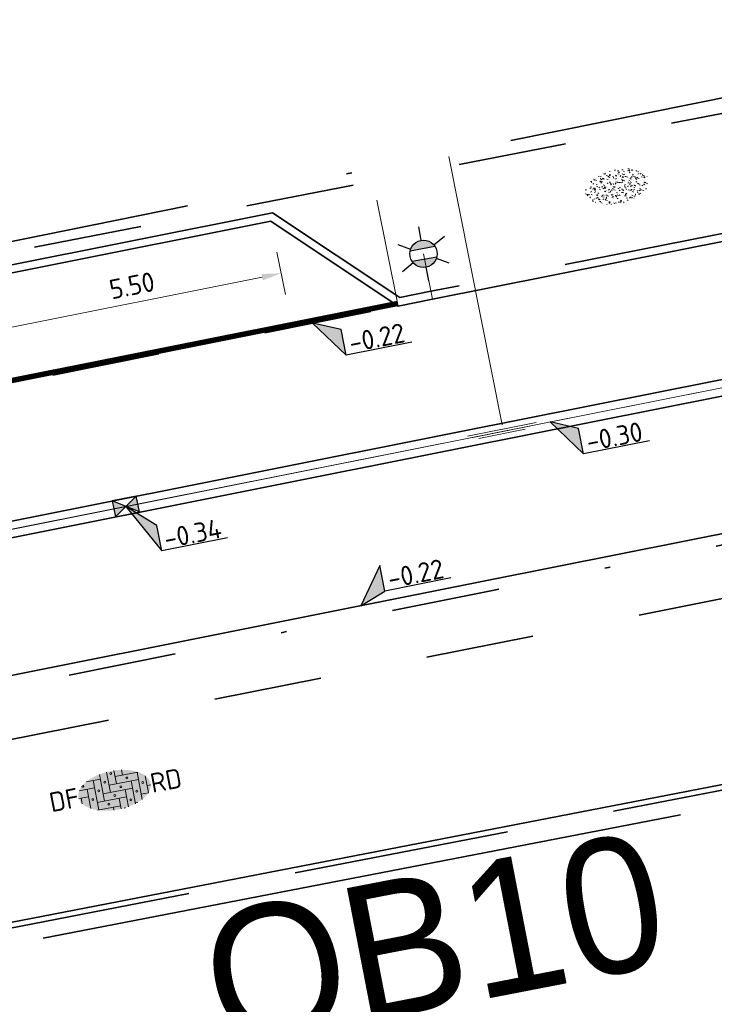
# Model space of a CAD drawing. Header units: metres. Extents: x 0 to 269924, y 0 to 933292.
# Tile 202 of 247: x 135262 to 135275, y 466702 to 466721. Entities that reach past the tile are written whole.
import ezdxf
from ezdxf import colors
from ezdxf.entities.mleader import LeaderData, LeaderLine
from ezdxf.enums import TextEntityAlignment as Align
from ezdxf.math import Vec2, Vec3

# ---------------------------------------------------------------- set-up
doc = ezdxf.new("R2018")
doc.units = ezdxf.units.M
for name, pattern in [('VH-GELEIDEBAND', [6, 2, -2, 0, -2]), ('VH-OPSLUITBAND_100X200', [16, 8, -2, 4, -2]), ('VH-OPSLUITBAND_150X250', [24, 16, -2, 4, -2]), ('VW-1-1_STREEP', [2, 1, -1]), ('XX-HIDDEN', [4, 2, -2]), ('XX-PROJECTGRENS', [18, 12, -3, 0, -3])]:
    doc.linetypes.add(name, pattern=pattern)
for name, color, linetype, lineweight in [('B-WE-VH-M', 7, 'Continuous', 18), ('N-WE-GR-GRAS-A-200', 62, 'Continuous', 18), ('N-WE-IE-MEUBILAIR_WEGMEUBILAIR_LICHTMAST-S', 7, 'Continuous', 25), ('N-WE-KG-GRENS_PROJECT-G', 7, 'XX-PROJECTGRENS', 35), ('N-WE-KL-ET_LS_OV_LICHTMAST-S', 190, 'Continuous', 25), ('N-WE-VH-GOOT-S', 170, 'Continuous', 18), ('N-WE-VH-GOOT_STRAATBAKSTEEN-G', 170, 'Continuous', 35), ('N-WE-VH-KANTOPSLUITING-T18', 10, 'Continuous', 18), ('N-WE-VH-KANTOPSLUITING_GELEIDEBAND_50 200_250-G', 20, 'VH-GELEIDEBAND', 35), ('N-WE-VH-KANTOPSLUITING_OPSLUITBAND_100X200-G', 150, 'VH-OPSLUITBAND_100X200', 35), ('N-WE-VH-KANTOPSLUITING_OPSLUITBAND_150X250-G', 150, 'VH-OPSLUITBAND_150X250', 35), ('N-WE-VH-KANTOPSLUITING_VOORKANTBAND-G', 50, 'Continuous', 35), ('N-WE-VH-MATERIAALGRENS-G', 7, 'XX-HIDDEN', 35), ('N-WE-VH-VERHARDING-T18', 10, 'Continuous', 18), ('N-WE-VH-VERHARDING_ASFALT-S', 7, 'Continuous', 18), ('N-WE-VH-VERHARDING_STRAATBAKSTEEN-S', 7, 'Continuous', 18), ('N-WE-VW-MARKERING_LANGS_STREEP_11_010-G', 7, 'VW-1-1_STREEP', 13), ('X-XX-AL-HOOGTELABEL-S', 7, 'Continuous', 25)]:
    doc.layers.add(name, color=color, linetype=linetype, lineweight=lineweight)
doc.layers.add('N-WE-GR-GRAS-S', color=7, linetype='Continuous', lineweight=18, true_color=0x00a500)
doc.layers.add('N-WE-RI-HWA_KOLK-S', color=150, linetype='Continuous', lineweight=25, true_color=0x007fff)
doc.layers.add('X-XX-AL-HULPLIJN-G', color=30, linetype='Continuous', lineweight=18, plot=False)
doc.styles.add('NLCS-ISO', font='NLCS-ISO.ttf')
doc.styles.add('NLCS-ISO-M200-T18', font='NLCS-ISO.ttf', dxfattribs={"height": 0.36})
doc.styles.get("Standard").update_dxf_attribs({"font": 'romand.shx'})
doc.dimstyles.new('NLCS-M200-T18-PIJL_L2_H2', dxfattribs={"dimscale": 0.2, "dimtxt": 2.5, "dimasz": 1.8, "dimexe": 2, "dimexo": 2, "dimgap": 0.7, "dimtad": 1, "dimzin": 0, "dimdsep": 46, "dimtxsty": 'NLCS-ISO-M200-T18', "dimcen": 0, "dimdle": 2, "dimclrd": 256, "dimclre": 256, "dimclrt": 10, "dimazin": 0, "dimtfac": 1, "dimtdec": 3, "dimtofl": 0, "dimtmove": 0, "dimatfit": 3, "dimfxl": 2, "dimfxlon": 1, "dimtfillclr": 256, "dimtolj": 1, "dimtzin": 0, "dimlwd": -1, "dimlwe": -1, "dimarcsym": 0})

# ---------------------------------------------------------------- blocks, each defined once
blk = doc.blocks.new('*U97')
for p, q in [((2.54, -2.205), (0, 0)), ((0, 0), (2.626, -4.604)), ((2.626, -4.604), (2.54, -2.205)), ((8.825, -4.384), (2.626, -4.604))]:
    blk.add_line(p, q)
blk.add_solid([(2.54, -2.205), (0, 0), (2.626, -4.604)])
at = {"style": 'NLCS-ISO'}
blk.add_attdef('...', text='', height=1.8, rotation=2.03134, dxfattribs=at).set_placement((5.74, -4.914), align=Align.BOTTOM_CENTER)
blk = doc.blocks.new('*U98')
at = {"layer": 'X-XX-AL-HOOGTELABEL-S', "xscale": 0.2, "yscale": 0.2, "zscale": 0.2, "rotation": 357.9686646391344}
blk.add_blockref('*U97', (0, 0), dxfattribs=at).add_auto_attribs({'...': '-0.34'})
blk = doc.blocks.new('*U99')
at = {"layer": 'N-WE-GR-GRAS-A-200', "color": 0, "linetype": 'ByBlock', "lineweight": -2, "transparency": 16777216, "rotation": 11.25552981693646}
blk.add_blockref('*U98', (135263.721, 466711.575), dxfattribs=at)
blk = doc.blocks.new('*U114')
for p, q in [((2.493, -1.033), (0, 0)), ((0, 0), (2.564, -3.433)), ((2.564, -3.433), (2.493, -1.033)), ((8.765, -3.249), (2.564, -3.433))]:
    blk.add_line(p, q)
blk.add_solid([(2.493, -1.033), (0, 0), (2.564, -3.433)])
at = {"style": 'NLCS-ISO'}
blk.add_attdef('...', text='', height=1.8, rotation=1.70235, dxfattribs=at).set_placement((5.677, -3.76), align=Align.BOTTOM_CENTER)
blk = doc.blocks.new('*U115')
at = {"layer": 'X-XX-AL-HOOGTELABEL-S', "xscale": 0.2000000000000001, "yscale": 0.2000000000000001, "zscale": 0.2000000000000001, "rotation": 358.2976530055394}
blk.add_blockref('*U114', (0, 0), dxfattribs=at).add_auto_attribs({'...': '-0.30'})
blk = doc.blocks.new('*U116')
at = {"layer": 'N-WE-VH-VERHARDING_ASFALT-S', "color": 0, "linetype": 'ByBlock', "lineweight": -2, "transparency": 16777216, "rotation": 11.2555299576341}
blk.add_blockref('*U115', (135271.566, 466713.136), dxfattribs=at)
blk = doc.blocks.new('*U95')
for p, q in [((2.498, -1.02), (0, 0)), ((0, 0), (2.582, -3.419)), ((2.582, -3.419), (2.498, -1.02)), ((8.781, -3.203), (2.582, -3.419))]:
    blk.add_line(p, q)
blk.add_solid([(2.498, -1.02), (0, 0), (2.582, -3.419)])
at = {"style": 'NLCS-ISO'}
blk.add_attdef('...', text='', height=1.8, rotation=1.99913, dxfattribs=at).set_placement((5.696, -3.731), align=Align.BOTTOM_CENTER)
blk = doc.blocks.new('*U96')
for p, q in [((2.392, 3.348), (0, 0)), ((2.442, 0.947), (2.392, 3.348)), ((0, 0), (2.442, 0.947)), ((8.644, 1.075), (2.442, 0.947))]:
    blk.add_line(p, q)
blk.add_solid([(2.392, 3.348), (0, 0), (2.442, 0.947)])
at = {"style": 'NLCS-ISO'}
blk.add_attdef('...', text='', height=1.8, rotation=1.17977, dxfattribs=at).set_placement((5.551, 0.592), align=Align.BOTTOM_CENTER)
blk = doc.blocks.new('*U531')
at = {"lineweight": 30, "flags": 106}
blk.add_attdef('OB', text='', height=0.36, dxfattribs=at).set_placement((0, 0.1), align=Align.BOTTOM_CENTER)
blk = doc.blocks.new('N-SIE-WEG_LICHTMAST-SO')
h = blk.add_hatch(color=256)
h.paths.add_polyline_path([(1.163, 0.5, 0.658505), (-1.163, 0.5)])
h.paths.add_polyline_path([(-1.163, -0.5, 0.658505), (1.163, -0.5)])
at = {"flags": 128}
for points in [[(0, 1.266), (0, 2.531)], [(-2.192, 1.266), (-1.096, 0.633)], [(1.096, 0.633), (2.192, 1.266)], [(-1.163, 0.5), (1.163, 0.5)], [(-2.192, -1.266), (-1.096, -0.633)], [(-1.163, -0.5), (1.163, -0.5)], [(2.192, -1.266), (1.096, -0.633)], [(0, -1.266), (0, -2.531)]]:
    blk.add_lwpolyline(points, dxfattribs=at)
at = {"ltscale": 0.5}
blk.add_circle((0, 0), 1.266, dxfattribs=at)
at = {"style": 'NLCS-ISO'}
blk.add_attdef('TYPE', text='', height=1.8, dxfattribs=at).set_placement((0, 2.531), align=Align.BOTTOM_CENTER)
blk = doc.blocks.new('SVH-GOOT_SYMBOOL-SO')
at = {"color": 7, "linetype": 'Continuous'}
for p, q in [((0.2, 3.125), (0.2, -3.359)), ((-0.206, 2.137), (-0.206, -2.217)), ((0, 2.669), (0, -2.669))]:
    blk.add_line(p, q, dxfattribs=at)
at = {"style": 'NLCS-ISO'}
blk.add_attdef('MATERIAAL', text='', height=1.8, dxfattribs=at).set_placement((-1.098, 0), align=Align.MIDDLE_RIGHT)
blk.add_attdef('KLEUR', text='', height=1.8, dxfattribs=at).set_placement((1.1, 0), align=Align.MIDDLE_LEFT)
blk = doc.blocks.new('*U586')
at = {"layer": 'N-WE-VH-GOOT-S', "xscale": 0.2, "yscale": 0.2, "zscale": 0.2, "rotation": 90.04068231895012}
blk.add_blockref('SVH-GOOT_SYMBOOL-SO', (0, 0), dxfattribs=at)
blk = doc.blocks.new('*U587')
at = {"layer": 'N-WE-KL-ET_LS_OV_LICHTMAST-S', "color": 0, "linetype": 'ByBlock', "lineweight": -2, "transparency": 16777216, "rotation": 11.25552995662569}
blk.add_blockref('*U586', (135270.66, 466712.956), dxfattribs=at)
blk = doc.blocks.new('*D629')
at = {"layer": 'B-WE-VH-M', "transparency": 16777216}
for p, q in [((135266.673, 466715.493), (135266.516, 466716.277)), ((135261.554, 466714.878), (135266.241, 466715.814)), ((135261.279, 466714.415), (135261.122, 466715.2))]:
    blk.add_line(p, q, dxfattribs=at)
for points in [[(135266.23, 466715.873), (135266.253, 466715.755), (135266.594, 466715.885)], [(135261.542, 466714.937), (135261.566, 466714.819), (135261.201, 466714.808)]]:
    blk.add_solid(points, dxfattribs=at)
at = {"layer": 'Defpoints', "color": 0, "transparency": 16777216}
for p in [(135266.594, 466715.885), (135266.79, 466714.904), (135261.397, 466713.827)]:
    blk.add_point(p, dxfattribs=at)
at = {"layer": 'B-WE-VH-M', "color": 10, "transparency": 16777216, "insert": (135263.835, 466715.66), "char_height": 0.36, "attachment_point": 5, "rotation": 11.2945, "style": 'NLCS-ISO-M200-T18', "bg_fill": 3, "box_fill_scale": 1.1, "bg_fill_color": 256, "bg_fill_true_color": 13158600, "bg_fill_transparency": 0}
blk.add_mtext('\\A1;5.50', dxfattribs=at)
blk = doc.blocks.new('SVH-SBS_DIKFORMAAT_ELLEBOOG_KL-SO')
h = blk.add_hatch(color=254)
edge = h.paths.add_edge_path()
edge.add_ellipse((1.092, 0.124), major_axis=(3.395, 0), ratio=0.533267, start_angle=0, end_angle=360)
for p, q in [((0, 1.839), (0, -0.69)), ((0.69, 1.922), (0.69, 0)), ((1.38, 1.928), (1.38, 0.69)), ((2.07, 1.858), (2.07, 1.38)), ((-1.354, 1.38), (0, 1.38)), ((-0.69, 1.38), (-0.69, -1.38)), ((1.38, 1.38), (3.537, 1.38)), ((3.45, 1.38), (3.45, -1.178)), ((4.14, 0.921), (4.14, -0.672)), ((-2.295, 0), (-1.38, 0)), ((-2.133, 0.69), (-0.69, 0.69)), ((-1.38, 0.69), (-1.38, -1.117)), ((0, 0), (2.76, 0)), ((0.69, 0.69), (3.45, 0.69)), ((2.76, 0.69), (2.76, -1.452)), ((4.14, 0), (4.478, 0)), ((-2.07, 0), (-2.07, -0.535)), ((-0.69, -0.69), (2.07, -0.69)), ((1.38, -0.69), (1.38, -1.679)), ((2.07, 0), (2.07, -1.609)), ((3.45, -0.69), (4.124, -0.69)), ((-0.797, -1.38), (1.38, -1.38)), ((0.69, -1.38), (0.69, -1.673)), ((2.76, -1.38), (2.98, -1.38))]:
    blk.add_line(p, q)
for centre in [(0.345, 1.035), (1.035, 1.725), (2.415, 1.035), (-0.345, 0.345), (1.725, 0.345), (3.795, 0.345), (-1.035, -0.345), (1.035, -0.345), (3.105, -0.345), (0.345, -1.035), (2.415, -1.035)]:
    blk.add_circle(centre, 0.0881)
for centre, start, end in [((-1.725, 1.035), 158.91241, 101.19023), ((1.725, -1.725), 59.09113, 132.34328)]:
    blk.add_arc(centre, 0.0881, start, end)
at = {"style": 'NLCS-ISO'}
blk.add_attdef('FORMAAT', text='', height=1.8, dxfattribs=at).set_placement((-2.303, 0.124), align=Align.MIDDLE_RIGHT)
blk.add_attdef('KLEUR', text='', height=1.8, dxfattribs=at).set_placement((4.487, 0.124), align=Align.MIDDLE_LEFT)
at = {"style": 'NLCS-ISO', "flags": 1}
blk.add_attdef('FUNCTIE', text='', height=1.8, dxfattribs=at).set_placement((0.116, -3.585), align=Align.MIDDLE_CENTER)
blk = doc.blocks.new('SGR-GRAS_01-SO')
at = {"ltscale": 0.1}
for p, q in [((-1.448, 0.644), (-1.521, 0.664)), ((-1.469, 0.576), (-1.482, 0.65)), ((-1.302, 0.761), (-1.324, 0.774)), ((-1.284, 0.684), (-1.278, 0.759)), ((-1.154, 0.647), (-1.207, 0.7)), ((-0.939, 0.84), (-1.004, 0.878)), ((-0.892, 0.812), (-0.817, 0.812)), ((-0.873, 0.655), (-0.886, 0.729)), ((-0.871, 0.625), (-0.799, 0.644)), ((-0.73, 0.647), (-0.783, 0.7)), ((-0.689, 0.607), (-0.682, 0.682)), ((-0.576, 0.919), (-0.64, 0.957)), ((-0.562, 0.919), (-0.509, 0.972)), ((-0.427, 0.785), (-0.499, 0.804)), ((-0.425, 0.706), (-0.36, 0.743)), ((-0.305, 0.647), (-0.358, 0.7)), ((-0.317, 0.812), (-0.242, 0.812)), ((-0.316, 0.774), (-0.244, 0.793)), ((-0.278, 0.735), (-0.291, 0.809)), ((-0.212, 0.998), (-0.269, 1.031)), ((-0.078, 0.632), (-0.143, 0.669)), ((0.128, 0.636), (0.056, 0.656)), ((0.119, 0.647), (0.066, 0.7)), ((0.073, 0.993), (0.138, 1.031)), ((0.286, 0.711), (0.221, 0.748)), ((0.239, 0.923), (0.312, 0.942)), ((0.258, 0.812), (0.333, 0.812)), ((0.317, 0.814), (0.304, 0.888)), ((0.322, 0.565), (0.375, 0.618)), ((0.543, 0.647), (0.49, 0.7)), ((0.594, 0.925), (0.522, 0.945)), ((0.554, 0.619), (0.626, 0.638)), ((0.649, 0.79), (0.584, 0.827)), ((0.833, 0.812), (0.908, 0.812)), ((0.912, 0.894), (0.907, 0.925)), ((0.967, 0.647), (0.914, 0.7)), ((0.927, 0.764), (0.992, 0.802)), ((1.012, 0.869), (0.947, 0.906)), ((1.15, 0.777), (1.077, 0.796)), ((1.109, 0.767), (1.182, 0.787)), ((1.392, 0.647), (1.339, 0.7)), ((1.51, 0.581), (1.445, 0.619)), ((-1.964, -0.07), (-1.977, 0.004)), ((-1.93, 0.188), (-1.925, 0.244)), ((-1.893, 0.237), (-1.921, 0.253)), ((-1.668, 0.023), (-1.595, 0.043)), ((-1.596, 0.241), (-1.649, 0.294)), ((-1.53, 0.316), (-1.595, 0.353)), ((-1.517, 0.187), (-1.442, 0.187)), ((-1.358, 0.206), (-1.431, 0.226)), ((-1.427, 0.476), (-1.354, 0.496)), ((-1.421, 0.131), (-1.356, 0.168)), ((-1.369, 0.009), (-1.382, 0.083)), ((-1.375, 0.106), (-1.322, 0.159)), ((-1.334, 0.111), (-1.328, 0.186)), ((-1.167, 0.395), (-1.232, 0.432)), ((-1.172, 0.241), (-1.225, 0.294)), ((-1.112, 0.172), (-1.04, 0.192)), ((-1.032, 0.028), (-1.097, 0.066)), ((-0.968, 0.512), (-0.915, 0.565)), ((-0.893, 0.496), (-0.965, 0.515)), ((-0.942, 0.187), (-0.867, 0.187)), ((-0.923, 0.418), (-0.858, 0.456)), ((-0.803, 0.057), (-0.875, 0.077)), ((-0.804, 0.474), (-0.869, 0.511)), ((-0.747, 0.241), (-0.8, 0.294)), ((-0.773, 0.089), (-0.786, 0.163)), ((-0.739, 0.034), (-0.732, 0.109)), ((-0.669, 0.107), (-0.734, 0.145)), ((-0.557, 0.321), (-0.485, 0.34)), ((-0.441, 0.553), (-0.506, 0.59)), ((-0.337, 0.347), (-0.41, 0.366)), ((-0.323, 0.241), (-0.376, 0.294)), ((-0.306, 0.186), (-0.371, 0.224)), ((-0.367, 0.187), (-0.292, 0.187)), ((-0.243, 0.017), (-0.17, 0.036)), ((-0.178, 0.169), (-0.191, 0.242)), ((-0.143, -0.043), (-0.137, 0.032)), ((-0.093, 0.53), (-0.087, 0.604)), ((-0.085, 0.159), (-0.032, 0.212)), ((-0.069, 0.189), (-0.004, 0.227)), ((0.057, 0.265), (-0.008, 0.303)), ((-0.002, 0.47), (0.071, 0.489)), ((0.101, 0.241), (0.048, 0.294)), ((0.218, 0.198), (0.146, 0.217)), ((0.208, 0.187), (0.283, 0.187)), ((0.313, 0.166), (0.385, 0.185)), ((0.42, 0.344), (0.355, 0.382)), ((0.417, 0.248), (0.404, 0.322)), ((0.429, 0.477), (0.494, 0.514)), ((0.526, 0.241), (0.472, 0.294)), ((0.555, -0.022), (0.49, 0.015)), ((0.502, 0.452), (0.509, 0.527)), ((0.684, 0.487), (0.611, 0.507)), ((0.774, 0.049), (0.701, 0.069)), ((0.784, 0.423), (0.719, 0.461)), ((0.783, 0.187), (0.858, 0.187)), ((0.918, 0.057), (0.853, 0.094)), ((0.868, 0.315), (0.941, 0.334)), ((0.95, 0.241), (0.897, 0.294)), ((1.012, 0.328), (0.999, 0.402)), ((1.147, 0.502), (1.082, 0.54)), ((1.098, 0.375), (1.104, 0.45)), ((1.239, 0.338), (1.167, 0.358)), ((1.183, 0.011), (1.255, 0.03)), ((1.206, 0.212), (1.259, 0.265)), ((1.282, 0.136), (1.217, 0.173)), ((1.283, 0.248), (1.348, 0.286)), ((1.374, 0.241), (1.321, 0.294)), ((1.358, 0.187), (1.433, 0.187)), ((1.424, 0.463), (1.496, 0.483)), ((1.645, 0.215), (1.58, 0.252)), ((1.607, 0.407), (1.594, 0.481)), ((1.693, 0.298), (1.7, 0.373)), ((1.795, 0.19), (1.722, 0.209)), ((1.738, 0.159), (1.81, 0.179)), ((1.798, 0.241), (1.745, 0.294)), ((1.933, 0.187), (1.948, 0.187)), ((-1.918, -0.157), (-1.854, -0.119)), ((-1.824, -0.083), (-1.897, -0.064)), ((-1.759, -0.13), (-1.823, -0.092)), ((-1.782, -0.301), (-1.729, -0.248)), ((-1.624, -0.496), (-1.689, -0.459)), ((-1.631, -0.572), (-1.684, -0.519)), ((-1.613, -0.166), (-1.667, -0.113)), ((-1.567, -0.438), (-1.492, -0.438)), ((-1.395, -0.051), (-1.46, -0.013)), ((-1.385, -0.462), (-1.378, -0.387)), ((-1.353, -0.281), (-1.281, -0.261)), ((-1.269, -0.232), (-1.341, -0.212)), ((-1.261, -0.417), (-1.326, -0.38)), ((-1.269, -0.557), (-1.282, -0.483)), ((-1.207, -0.572), (-1.26, -0.519)), ((-1.189, -0.166), (-1.242, -0.113)), ((-1.065, -0.386), (-1, -0.348)), ((-1.039, -0.585), (-0.967, -0.565)), ((-0.992, -0.438), (-0.917, -0.438)), ((-0.897, -0.338), (-0.962, -0.301)), ((-0.898, -0.654), (-0.845, -0.601)), ((-0.783, -0.572), (-0.836, -0.519)), ((-0.765, -0.166), (-0.818, -0.113)), ((-0.798, -0.132), (-0.726, -0.112)), ((-0.789, -0.539), (-0.782, -0.464)), ((-0.713, -0.381), (-0.786, -0.361)), ((-0.674, -0.477), (-0.687, -0.403)), ((-0.534, -0.259), (-0.599, -0.222)), ((-0.567, -0.098), (-0.502, -0.061)), ((-0.491, -0.248), (-0.438, -0.195)), ((-0.484, -0.436), (-0.411, -0.416)), ((-0.399, -0.626), (-0.464, -0.588)), ((-0.417, -0.438), (-0.342, -0.438)), ((-0.358, -0.572), (-0.411, -0.519)), ((-0.341, -0.166), (-0.394, -0.113)), ((-0.248, -0.091), (-0.32, -0.072)), ((-0.171, -0.18), (-0.236, -0.143)), ((-0.158, -0.529), (-0.23, -0.51)), ((-0.211, -0.614), (-0.146, -0.577)), ((-0.193, -0.616), (-0.187, -0.541)), ((-0.036, -0.547), (-0.101, -0.509)), ((-0.078, -0.398), (-0.091, -0.324)), ((0.066, -0.572), (0.013, -0.519)), ((0.084, -0.166), (0.031, -0.113)), ((0.072, -0.287), (0.144, -0.268)), ((0.192, -0.101), (0.127, -0.064)), ((0.158, -0.438), (0.233, -0.438)), ((0.308, -0.24), (0.235, -0.221)), ((0.327, -0.468), (0.262, -0.43)), ((0.287, -0.327), (0.352, -0.289)), ((0.386, -0.591), (0.459, -0.572)), ((0.393, -0.601), (0.446, -0.548)), ((0.49, -0.572), (0.437, -0.519)), ((0.452, -0.12), (0.459, -0.046)), ((0.508, -0.166), (0.455, -0.113)), ((0.517, -0.318), (0.504, -0.244)), ((0.69, -0.389), (0.625, -0.351)), ((0.627, -0.138), (0.7, -0.119)), ((0.733, -0.438), (0.808, -0.438)), ((0.785, -0.039), (0.85, -0.002)), ((0.863, -0.389), (0.791, -0.37)), ((0.799, -0.195), (0.852, -0.142)), ((0.914, -0.572), (0.861, -0.519)), ((0.932, -0.166), (0.879, -0.113)), ((0.942, -0.442), (1.014, -0.423)), ((1.053, -0.31), (0.988, -0.272)), ((1.048, -0.198), (1.054, -0.123)), ((1.112, -0.239), (1.099, -0.165)), ((1.141, -0.556), (1.206, -0.518)), ((1.329, -0.1), (1.256, -0.08)), ((1.339, -0.572), (1.286, -0.519)), ((1.356, -0.166), (1.303, -0.113)), ((1.308, -0.438), (1.383, -0.438)), ((1.419, -0.538), (1.346, -0.518)), ((1.416, -0.231), (1.351, -0.193)), ((1.551, -0.597), (1.486, -0.56)), ((1.497, -0.293), (1.569, -0.274)), ((1.639, -0.268), (1.704, -0.231)), ((1.643, -0.275), (1.65, -0.2)), ((1.684, -0.547), (1.736, -0.495)), ((1.707, -0.159), (1.694, -0.085)), ((1.713, -0.522), (1.71, -0.519)), ((1.779, -0.152), (1.715, -0.114)), ((1.781, -0.166), (1.728, -0.113)), ((1.884, -0.248), (1.812, -0.229)), ((-1.535, -0.657), (-1.498, -0.636)), ((-1.179, -0.67), (-1.252, -0.651)), ((-1.126, -0.784), (-1.191, -0.746)), ((-0.836, -0.943), (-0.853, -0.926)), ((-0.763, -0.705), (-0.828, -0.667)), ((-0.725, -0.889), (-0.652, -0.869)), ((-0.709, -0.902), (-0.644, -0.864)), ((-0.624, -0.819), (-0.696, -0.799)), ((-0.582, -0.994), (-0.587, -0.97)), ((-0.376, -0.979), (-0.429, -0.926)), ((-0.265, -0.992), (-0.33, -0.955)), ((-0.169, -0.74), (-0.097, -0.72)), ((-0.068, -0.968), (-0.141, -0.948)), ((-0.014, -1.008), (0.039, -0.955)), ((0.048, -0.979), (-0.005, -0.926)), ((0.021, -0.964), (0.008, -0.89)), ((0.099, -0.913), (0.034, -0.876)), ((0.172, -1.037), (0.218, -1.024)), ((0.397, -0.678), (0.325, -0.659)), ((0.462, -0.834), (0.397, -0.797)), ((0.402, -0.693), (0.409, -0.618)), ((0.472, -0.979), (0.419, -0.926)), ((0.617, -0.884), (0.604, -0.81)), ((0.643, -0.843), (0.708, -0.806)), ((0.701, -0.895), (0.773, -0.876)), ((0.825, -0.755), (0.76, -0.718)), ((0.856, -0.938), (0.844, -0.926)), ((0.953, -0.827), (0.88, -0.808)), ((0.998, -0.77), (1.004, -0.696)), ((1.188, -0.676), (1.123, -0.639)), ((1.212, -0.805), (1.199, -0.731)), ((1.256, -0.746), (1.328, -0.727))]:
    blk.add_line(p, q, dxfattribs=at)
at = {"ltscale": 0.1, "style": 'NLCS-ISO'}
blk.add_attdef('TYPE', text='', height=0.5, dxfattribs=at).set_placement((3.471, -0.016), align=Align.MIDDLE_CENTER)
blk = doc.blocks.new('N-SRI-KOLK_STRAAT_450X300-SO')
h = blk.add_hatch(color=256)
h.dxf.hatch_style = 1
h.paths.add_polyline_path([(0, 0), (-1.125, 0.75), (-1.125, -0.75)])
h.paths.add_polyline_path([(1.125, -0.75), (1.125, 0.75), (0, 0)])
for p, q in [((-1.125, -0.75), (1.125, 0.75)), ((1.125, -0.75), (-1.125, 0.75))]:
    blk.add_line(p, q)
at = {"flags": 128}
blk.add_lwpolyline([(-1.125, -0.75), (1.125, -0.75), (1.125, 0.75), (-1.125, 0.75)], close=True, dxfattribs=at)

msp = doc.modelspace()

# ---------------------------------------------------------------- linework, layer by layer
at = {"layer": 'N-WE-KG-GRENS_PROJECT-G', "flags": 128}
msp.add_lwpolyline([(133942.152, 466524.013), (133955.533, 466522.507), (133956.145, 466521.626), (133962.811, 466521.355), (133963.543, 466522.67), (133965.054, 466522.563), (133965.551, 466521.193), (133981.5, 466520.334), (133981.565, 466520.896), (133982.028, 466520.86), (133994.134, 466520.33), (133994.151, 466519.671), (134009.067, 466519.478), (134013.911, 466519.512), (134027.732, 466519.636), (134028.693, 466519.554), (134034.796, 466519.611), (134050.86, 466519.659), (134068.501, 466520.152), (134071.254, 466520.237), (134077.26, 466520.692), (134094.041, 466522.635), (134101.385, 466523.282), (134101.428, 466523.91), (134128.995, 466527.092), (134141.938, 466528.627), (134148.421, 466529.392), (134148.476, 466529.087), (134157.108, 466530.24), (134157.762, 466530.339), (134157.953, 466529.076), (134163.706, 466529.946), (134172.69, 466531.055), (134201.838, 466535.069), (134202.197, 466534.878), (134203.304, 466535.042), (134208.161, 466535.722), (134214.682, 466536.673), (134215.15, 466536.846), (134235.766, 466539.754), (134239.587, 466540.449), (134251.117, 466542.218), (134251.536, 466542.09), (134264.479, 466543.833), (134264.487, 466544.317), (134273.56, 466545.641), (134273.608, 466545.287), (134285.679, 466546.863), (134299.118, 466548.971), (134309.192, 466550.345), (134329.805, 466553.659), (134341.526, 466555.206), (134346.97, 466556.112), (134351.977, 466556.025), (134358.949, 466556.887), (134359.186, 466557.313), (134365.426, 466557.917), (134389.225, 466560.758), (134395.395, 466561.519), (134400.633, 466562.019), (134418.638, 466563.907), (134426.404, 466566.343), (134432.472, 466567.14), (134437.532, 466567.422), (134444.848, 466568.25), (134448.277, 466568.388), (134484.594, 466572.762), (134486.539, 466572.966), (134490.599, 466573.546), (134498.499, 466574.536), (134514.318, 466576.701), (134542.397, 466581.367), (134546.702, 466582.122), (134551.593, 466582.441), (134551.871, 466583.179), (134557.906, 466584.406), (134558.276, 466584.115), (134567.36, 466586.004), (134582.717, 466588.715), (134583.108, 466588.972), (134590.444, 466590.398), (134630.038, 466598.271), (134633.264, 466598.923), (134632.087, 466604.993), (134646.051, 466607.537), (134647.414, 466607.429), (134666.972, 466611.405), (134675.342, 466617.463), (134674.819, 466607.593), (134696.995, 466610.537), (134702.172, 466611.327), (134706.525, 466612.071), (134709.085, 466612.323), (134712.087, 466612.776), (134715, 466613.203), (134716.349, 466613.229), (134723.364, 466613.968), (134738.981, 466616.639), (134746.062, 466617.28), (134746.09, 466616.641), (134760.121, 466618.861), (134759.993, 466619.829), (134768.446, 466621.137), (134784.615, 466623.738), (134787.541, 466625.072), (134796.772, 466626.479), (134796.899, 466625.715), (134813.878, 466628.545), (134820.226, 466629.584), (134847.68, 466634.234), (134881.79, 466639.204), (134881.926, 466639.532), (134884.43, 466640.009), (134893.797, 466641.711), (134903.085, 466643.328), (134904.138, 466643.527), (134920.265, 466646.374), (134921.332, 466646.578), (134937.367, 466649.518), (134938.501, 466649.708), (134961.555, 466654.096), (134967.764, 466655.262), (134974.722, 466656.563), (134984.23, 466658.491), (134992.023, 466659.998), (134995.809, 466660.766), (135000.442, 466661.693), (135009.695, 466663.648), (135010.659, 466663.869), (135018.832, 466665.618), (135021.92, 466666.314), (135034.093, 466668.943), (135034.161, 466668.769), (135043.8, 466670.832), (135059.084, 466674.02), (135068.771, 466676.078), (135083.089, 466679.034), (135091.902, 466680.993), (135097.488, 466682.166), (135104.831, 466683.651), (135116.534, 466686.231), (135119.892, 466686.792), (135126.3, 466688.013), (135127.347, 466688.196), (135130.448, 466688.891), (135135.602, 466689.887), (135140.19, 466691.518), (135166.592, 466696.94), (135182.368, 466700.724), (135201.902, 466704.748), (135203.941, 466705.082), (135209.867, 466705.957), (135217.801, 466707.782), (135228.821, 466709.933), (135242.391, 466712.598), (135277.698, 466719.723), (135279.457, 466720.111), (135279.55, 466721.578), (135288.178, 466723.073), (135350.963, 466735.305), (135501.986, 466763.685), (135501.162, 466761.839), (135525.132, 466766.833), (135533.639, 466768.672), (135569.042, 466775.188), (135582.767, 466777.378), (135584.022, 466777.634), (135585.675, 466776.264, 0.01918), (135652.451, 466792.01), (135652.891, 466793.457), (135660.981, 466795.919), (135661.574, 466796.074), (135664.481, 466796.836), (135665.946, 466796.651), (135673.558, 466799.328), (135680.977, 466801.739), (135687.276, 466804.201), (135692.547, 466806.295), (135705.432, 466809.743), (135712.094, 466810.706), (135728.145, 466817.035), (135760.285, 466825.832), (135773.458, 466829.179), (135789.116, 466834.08), (135813.029, 466842.892), (135823.352, 466846.718), (135839.426, 466852.91), (135860.96, 466860.89), (135867.928, 466863.26), (135895.199, 466872.784), (135899.312, 466861.8), (135873.359, 466852.082), (135873.188, 466848.843), (135867.814, 466846.669), (135856.104, 466842.036), (135847.253, 466838.505), (135830.033, 466832.514), (135818.854, 466828.652), (135812.865, 466826.949), (135808.959, 466825.804), (135805.053, 466824.658), (135770.731, 466814.307), (135766.971, 466812.016), (135761.879, 466808.079), (135757.591, 466807.133), (135743.839, 466803.566), (135724.075, 466798.35), (135721.275, 466798.229), (135720.422, 466801.401), (135715.133, 466799.834), (135698.553, 466794.754), (135698.279, 466793.693), (135686.038, 466790.352), (135686.038, 466789.248), (135686.038, 466787.562), (135681.985, 466786.092), (135677.719, 466785.319), (135623.458, 466770.711), (135607.41, 466767.662), (135584.355, 466763.142), (135577.091, 466761.475), (135570.47, 466760.803), (135524.714, 466753.103), (135522.642, 466752.878), (135515.666, 466751.661), (135498.388, 466748.218), (135460.498, 466741.759), (135438.515, 466737.953), (135402.134, 466731.048), (135401.842, 466732.671), (135396.111, 466731.637), (135390.927, 466730.659), (135374.008, 466727.423), (135342.463, 466720.896), (135337.831, 466720.249), (135332.781, 466719.412), (135316.41, 466716.549), (135312.764, 466716.512), (135301.04, 466714.003), (135296.667, 466713.077), (135288.078, 466711.338), (135288.031, 466710.414), (135288.066, 466708.643), (135283.612, 466707.738), (135244.114, 466700.084), (135242.59, 466702.114), (135218.779, 466697.088), (135216.4, 466696.736), (135207.126, 466694.996), (135197.842, 466693.22), (135196.987, 466690.777), (135188.214, 466689.009), (135186.218, 466690.919), (135157.953, 466685.339), (135157.545, 466682.623), (135152.388, 466681.564), (135151.517, 466683.806), (135135.729, 466680.62), (135134.464, 466677.149), (135128.184, 466675.854), (135125.788, 466678.571), (135109.606, 466675.114), (135107.871, 466673.543), (135107.871, 466672.134), (135099.469, 466670.442), (135080.265, 466666.625), (135079.406, 466666.151), (135069.61, 466664.202), (135057.638, 466661.759), (135035.803, 466657.155), (135033.723, 466658.689), (135013.618, 466654.679), (135014.198, 466652.086), (135012.612, 466651.731), (135012.176, 466654.16), (134999.525, 466651.581), (134981.058, 466648.065), (134978.74, 466647.609), (134978.586, 466647.723), (134973.29, 466646.777), (134967.912, 466645.754), (134966.071, 466645.409), (134952.75, 466642.776), (134952.592, 466643.577), (134951.246, 466643.315), (134944.955, 466642.097), (134940.872, 466641.345), (134939.907, 466640.789), (134925.329, 466637.906), (134925.171, 466637.877), (134925.333, 466636.966), (134925.553, 466635.733), (134922.159, 466635.157), (134921.983, 466636.201), (134920.712, 466635.973), (134906.644, 466633.431), (134906.509, 466633.768), (134899.927, 466632.517), (134896.041, 466630.574), (134862.297, 466626.202), (134861.423, 466623.924), (134854.723, 466622.819), (134853.222, 466624.597), (134834.721, 466621.381), (134818.755, 466618.638), (134803.128, 466616.182), (134801.097, 466614.744), (134787.48, 466613.242), (134768.983, 466610.888), (134755.14, 466609.258), (134754.957, 466609.237), (134754.786, 466610.217), (134731.872, 466606.359), (134713.4, 466603.055), (134699.607, 466600.717), (134685.428, 466598.156), (134675.878, 466596.194), (134672.276, 466595.656), (134668.91, 466595.016), (134645.926, 466591.058), (134638.577, 466590.001), (134611.474, 466584.899), (134601.717, 466583.131), (134600.6, 466582.901), (134592.762, 466581.44), (134575.118, 466578.109), (134569.726, 466577.127), (134558.057, 466574.923), (134547.369, 466573.132), (134538.23, 466571.522), (134531.355, 466570.551), (134524.272, 466569.346), (134519.026, 466568.326), (134515.39, 466567.719), (134505.384, 466563.341), (134500.986, 466562.643), (134495.881, 466561.909), (134495.823, 466562.312), (134492.204, 466563.642), (134484.398, 466562.518), (134478.905, 466561.786), (134469.843, 466560.533), (134464.536, 466559.742), (134456.919, 466558.745), (134448.033, 466557.687), (134433.208, 466556.61), (134412.104, 466554.577), (134407.553, 466554.101), (134387.467, 466551.741), (134381.785, 466550.955), (134364.962, 466548.659), (134360.191, 466548.481), (134354.944, 466547.628), (134324.113, 466542.837), (134319.685, 466541.923), (134312.466, 466540.844), (134307.061, 466539.9), (134305.527, 466540.739), (134283.993, 466537.831), (134278.004, 466536.268), (134260.392, 466533.941), (134253.899, 466532.65), (134244.867, 466531.618), (134227.961, 466528.835), (134196.876, 466524.748), (134191.294, 466524.652), (134189.441, 466519.487), (134180.543, 466523.251), (134138.079, 466517.961), (134135.279, 466517.668), (134120.646, 466515.791), (134115.858, 466514.998), (134094.415, 466512.788), (134094.483, 466512.133), (134077.905, 466510.692), (134056.132, 466509.19), (134043.898, 466509.02), (134033.049, 466509.242), (134023.923, 466509.529), (134011.048, 466510.262), (134011.12, 466510.989), (133978.031, 466511.971), (133977.492, 466511.386), (133976.525, 466511.415), (133970.93, 466511.61), (133940.859, 466512.853), (133936.339, 466513.04), (133926.354, 466513.566), (133918.767, 466513.929), (133914.845, 466514.016), (133909.555, 466514.279), (133907.78, 466514.373), (133898.183, 466514.701), (133889.291, 466514.99), (133877.411, 466515.387), (133865.169, 466516.189), (133858.598, 466516.511), (133853.557, 466516.784), (133840.824, 466517.534), (133833.647, 466517.757), (133833.706, 466517.421), (133832.853, 466517.458), (133826.979, 466517.575), (133808.076, 466518.296), (133803.308, 466518.179), (133802.56, 466518.555), (133780.072, 466520.153), (133779.6, 466519.291), (133774.066, 466519.538), (133773.735, 466520.559), (133740.527, 466522.642), (133713.376, 466524.159), (133705.703, 466524.636), (133705.709, 466526.266), (133685.059, 466527.583), (133660.563, 466529.253), (133639.129, 466529.346), (133622.453, 466530.286), (133616.388, 466530.543), (133614.494, 466530.624), (133604.393, 466531.597), (133597.464, 466531.465), (133574.3, 466531.955), (133566.695, 466531.543), (133561.32, 466531.616), (133554.142, 466531.627), (133545.309, 466531.719), (133535.509, 466531.795), (133530.483, 466531.897), (133499.098, 466532.845), (133498.91, 466530.624), (133497.604, 466522.359), (133448.566, 466524.379), (133448.421, 466522.59), (133414.567, 466524.034), (133414.497, 466533.241), (133401.904, 466533.723), (133353.812, 466535.745), (133352.26, 466536.139), (133333.107, 466536.524), (133333.343, 466545.829), (133369.152, 466544.714), (133381.325, 466544.396), (133400.699, 466543.637), (133404.005, 466543.551), (133435.456, 466542.61), (133435.456, 466542.277), (133451.526, 466541.628), (133467.883, 466541.235), (133477.659, 466542.034), (133509.103, 466541.442), (133515.138, 466541.284), (133519.939, 466540.992), (133525.525, 466540.798), (133532.518, 466540.097), (133548.147, 466539.778), (133548.297, 466540.601), (133555.22, 466540.722), (133564.265, 466540.558), (133565.06, 466540.188), (133570.074, 466540.025), (133574.07, 466539.875), (133576.623, 466539.795), (133577.163, 466540.007), (133601.21, 466539.677), (133602.809, 466541.635), (133610.483, 466541.448), (133611.878, 466539.353), (133618.8, 466539.154), (133622.331, 466538.943), (133622.362, 466539.485), (133627.247, 466539.274), (133627.305, 466538.709), (133642.487, 466537.733), (133654.92, 466537.235), (133674.71, 466536.649), (133674.766, 466536.962), (133682.638, 466536.639), (133685.084, 466535.631), (133701.924, 466534.36), (133703.6, 466534.856), (133708.504, 466534.396), (133731.895, 466532.391), (133737.992, 466531.942), (133749.854, 466530.901), (133752.15, 466530.77), (133756.921, 466530.655), (133767.535, 466530.109), (133779.853, 466530.016), (133787.77, 466529.934), (133810.905, 466528.967), (133832.384, 466528.238), (133837.192, 466527.837), (133897.841, 466525.036)], format="xyb", close=True, dxfattribs=at)
at = {"layer": 'N-WE-VH-GOOT_STRAATBAKSTEEN-G', "flags": 128}
for points in [[(135099.352, 466678.655), (135105.806, 466679.959), (135108.878, 466680.579), (135124.92, 466683.811), (135144.242, 466687.676), (135146.992, 466688.226), (135167.273, 466692.325), (135179.756, 466694.851), (135191.674, 466697.266), (135203.122, 466699.584), (135219.904, 466702.972), (135269.882, 466712.954), (135284.319, 466715.827), (135289.968, 466716.948), (135291.06, 466717.158), (135299.095, 466718.72), (135307.615, 466720.385), (135311.461, 466721.124), (135313.604, 466721.513), (135313.849, 466721.557), (135314.107, 466721.605), (135316.025, 466721.954)], [(135099.411, 466678.361), (135105.865, 466679.665), (135108.938, 466680.285), (135124.979, 466683.517), (135144.3, 466687.381), (135147.051, 466687.932), (135167.332, 466692.031), (135179.815, 466694.557), (135191.733, 466696.972), (135203.181, 466699.29), (135219.963, 466702.678), (135269.941, 466712.66), (135284.378, 466715.533), (135290.025, 466716.654), (135291.117, 466716.863), (135299.152, 466718.426), (135307.672, 466720.091), (135311.516, 466720.829), (135313.657, 466721.218), (135313.903, 466721.262), (135314.161, 466721.31), (135316.079, 466721.658)]]:
    msp.add_lwpolyline(points, dxfattribs=at)
at = {"layer": 'N-WE-VH-KANTOPSLUITING_GELEIDEBAND_50 200_250-G', "flags": 128}
msp.add_lwpolyline([(135276.598, 466711.232), (135270.469, 466710.012), (135250.93, 466706.11)], dxfattribs=at)
at = {"layer": 'N-WE-VH-KANTOPSLUITING_OPSLUITBAND_100X200-G', "flags": 128}
msp.add_lwpolyline([(135197.656, 466693.529), (135202.437, 466694.498), (135202.319, 466695.086), (135202.904, 466695.205), (135205.063, 466695.641), (135205.182, 466695.052), (135216.963, 466697.431), (135216.845, 466698.019), (135219.589, 466698.573), (135219.708, 466697.985), (135221.591, 466698.365), (135235.046, 466701.072), (135242.614, 466702.582), (135244.241, 466700.414), (135287.543, 466708.806), (135287.703, 466711.88), (135291.924, 466712.69), (135299.97, 466714.255), (135308.48, 466715.918), (135312.296, 466716.651), (135316.875, 466717.484), (135317.31, 466717.567), (135317.908, 466717.155), (135329.071, 466719.215), (135331.421, 466720.275), (135347.259, 466723.315), (135348.251, 466723.506), (135389.342, 466731.869), (135391.08, 466730.739)], dxfattribs=at)
at = {"layer": 'N-WE-VH-KANTOPSLUITING_OPSLUITBAND_150X250-G', "flags": 128}
msp.add_lwpolyline([(135316.997, 466724.843), (135315.08, 466724.475), (135313.629, 466724.211), (135313.376, 466724.165), (135313.134, 466724.121), (135310.974, 466723.729), (135307.111, 466722.987), (135298.589, 466721.321), (135290.557, 466719.76), (135289.46, 466719.549), (135283.802, 466718.426), (135269.364, 466715.553), (135268.786, 466715.438), (135266.433, 466717.007), (135228.557, 466709.443), (135226.977, 466707.087), (135219.382, 466705.571), (135204.833, 466702.633), (135202.475, 466704.199), (135191.572, 466701.99), (135190.009, 466699.632), (135179.23, 466697.448), (135166.748, 466694.922), (135146.469, 466690.824), (135143.722, 466690.274), (135124.399, 466686.41), (135108.354, 466683.177), (135105.281, 466682.557), (135098.824, 466681.252), (135096.969, 466680.873), (135074.476, 466676.26), (135046.983, 466670.587), (135045.521, 466670.262), (135043.43, 466669.798), (135043.122, 466669.729), (135033.87, 466667.669), (135032.34, 466667.347), (135031.32, 466667.131), (135021.759, 466665.106), (134997.256, 466659.809), (134981.175, 466656.553), (134965.833, 466653.672), (134962.285, 466652.978), (134946.633, 466649.904), (134946.388, 466649.857), (134942.713, 466649.176), (134929.657, 466646.779), (134906.08, 466642.52), (134879.042, 466637.648), (134851.29, 466632.53)], dxfattribs=at)
at = {"layer": 'N-WE-VH-KANTOPSLUITING_VOORKANTBAND-G'}
for points in [[(135203.676, 466696.84), (135220.455, 466700.227), (135270.43, 466710.208), (135284.862, 466713.08), (135290.505, 466714.2), (135291.592, 466714.409), (135299.635, 466715.973), (135308.147, 466717.637), (135311.975, 466718.371), (135314.1, 466718.758), (135314.35, 466718.802), (135314.612, 466718.851), (135316.554, 466719.204), (135346.929, 466725.034), (135347.911, 466725.223), (135396.529, 466735.118)], [(135205.26, 466695.17), (135216.846, 466697.509), (135216.727, 466698.097), (135219.667, 466698.691), (135219.786, 466698.103), (135221.572, 466698.463), (135235.027, 466701.17), (135242.657, 466702.692), (135244.283, 466700.524), (135287.447, 466708.889), (135287.608, 466711.963), (135291.905, 466712.789), (135299.951, 466714.353), (135308.461, 466716.017), (135312.278, 466716.749), (135316.857, 466717.582), (135317.332, 466717.673), (135317.931, 466717.261), (135329.041, 466719.311), (135331.39, 466720.371), (135347.24, 466723.414), (135348.231, 466723.604), (135389.362, 466731.975)]]:
    msp.add_lwpolyline(points, dxfattribs=at)
at = {"layer": 'N-WE-VH-KANTOPSLUITING_VOORKANTBAND-G', "flags": 128}
msp.add_lwpolyline([(135317.025, 466724.696), (135315.107, 466724.328), (135313.656, 466724.064), (135313.402, 466724.017), (135313.16, 466723.974), (135311.001, 466723.581), (135307.139, 466722.84), (135298.618, 466721.174), (135290.586, 466719.612), (135289.489, 466719.402), (135283.831, 466718.279), (135269.393, 466715.406), (135268.755, 466715.278), (135266.402, 466716.848), (135228.648, 466709.308), (135227.067, 466706.952), (135219.412, 466705.424), (135204.802, 466702.474)], dxfattribs=at)
at = {"layer": 'N-WE-VH-MATERIAALGRENS-G'}
for points in [[(135242.401, 466712.549), (135280.258, 466719.915)], [(135227.067, 466706.952), (135268.755, 466715.278)], [(135249.669, 466704.899), (135278.249, 466710.562)]]:
    msp.add_lwpolyline(points, dxfattribs=at)
at = {"layer": 'N-WE-VW-MARKERING_LANGS_STREEP_11_010-G', "ltscale": 5, "const_width": 0.1, "flags": 128}
msp.add_lwpolyline([(135227.057, 466707.001), (135268.745, 466715.327)], dxfattribs=at)
at = {"layer": 'X-XX-AL-HULPLIJN-G'}
for points in [[(135099.382, 466678.508), (135105.836, 466679.812), (135108.908, 466680.432), (135124.95, 466683.664), (135144.271, 466687.528), (135147.021, 466688.079), (135167.303, 466692.178), (135179.786, 466694.704), (135191.704, 466697.119), (135203.151, 466699.437), (135219.933, 466702.825), (135269.911, 466712.807), (135284.348, 466715.68), (135289.997, 466716.801), (135291.089, 466717.011), (135299.124, 466718.573), (135307.643, 466720.238), (135311.488, 466720.976), (135313.63, 466721.366), (135313.876, 466721.41), (135314.134, 466721.457), (135316.052, 466721.806), (135347.411, 466727.827)], [(135315.581, 466721.72), (135314.134, 466721.457), (135313.876, 466721.41), (135313.63, 466721.366), (135311.488, 466720.976), (135307.643, 466720.238), (135299.124, 466718.573), (135291.089, 466717.011), (135289.997, 466716.801), (135284.348, 466715.68), (135248.958, 466708.637), (135243.004, 466707.452), (135234.123, 466705.68), (135220.666, 466702.973), (135202.095, 466699.224), (135179.786, 466694.704), (135167.303, 466692.178), (135147.021, 466688.079), (135144.271, 466687.528), (135124.95, 466683.664), (135108.908, 466680.432), (135105.836, 466679.812), (135099.382, 466678.508)], [(135315.581, 466721.72), (135314.134, 466721.457), (135313.876, 466721.41), (135313.63, 466721.366), (135311.488, 466720.976), (135307.643, 466720.238), (135299.124, 466718.573), (135291.089, 466717.011), (135289.997, 466716.801), (135284.348, 466715.68), (135248.958, 466708.637), (135243.004, 466707.452), (135234.123, 466705.68), (135220.666, 466702.973), (135202.095, 466699.224), (135179.786, 466694.704), (135167.303, 466692.178), (135147.021, 466688.079), (135144.271, 466687.528), (135124.95, 466683.664), (135108.908, 466680.432), (135105.836, 466679.812), (135099.382, 466678.508)], [(135315.581, 466721.72), (135314.134, 466721.457), (135313.876, 466721.41), (135313.63, 466721.366), (135311.488, 466720.976), (135307.643, 466720.238), (135299.124, 466718.573), (135291.089, 466717.011), (135289.997, 466716.801), (135284.348, 466715.68), (135248.958, 466708.637), (135243.004, 466707.452), (135234.123, 466705.68), (135220.666, 466702.973), (135202.095, 466699.224), (135179.786, 466694.704), (135167.303, 466692.178), (135147.021, 466688.079), (135144.271, 466687.528), (135124.95, 466683.664), (135108.908, 466680.432), (135105.836, 466679.812), (135099.382, 466678.508)], [(135270.682, 466713.083), (135269.695, 466718.044)], [(135268.755, 466715.278), (135268.363, 466717.24)], [(135269.226, 466716.247), (135269.393, 466715.406)]]:
    msp.add_lwpolyline(points, dxfattribs=at)

# ---------------------------------------------------------------- block references
at = {"layer": 'N-WE-GR-GRAS-A-200'}
msp.add_blockref('*U99', (0, 0), dxfattribs=at)
at = {"layer": 'N-WE-GR-GRAS-S', "xscale": 0.3, "yscale": 0.3, "zscale": 0.3, "rotation": 12.84000000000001}
msp.add_blockref('SGR-GRAS_01-SO', (135272.805, 466717.49), dxfattribs=at)
at = {"layer": 'N-WE-IE-MEUBILAIR_WEGMEUBILAIR_LICHTMAST-S', "xscale": 0.2000000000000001, "yscale": 0.2000000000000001, "zscale": 0.2000000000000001, "rotation": 10.21487124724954}
msp.add_blockref('N-SIE-WEG_LICHTMAST-SO', (135269.226, 466716.247, -0.231), dxfattribs=at)
at = {"layer": 'N-WE-KL-ET_LS_OV_LICHTMAST-S'}
msp.add_blockref('*U587', (0, 0), dxfattribs=at)
at = {"layer": 'N-WE-RI-HWA_KOLK-S', "xscale": 0.2000000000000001, "yscale": 0.2000000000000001, "zscale": 0.2000000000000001, "rotation": 11.25552981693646}
msp.add_blockref('N-SRI-KOLK_STRAAT_450X300-SO', (135263.721, 466711.575), dxfattribs=at)
at = {"layer": 'N-WE-VH-KANTOPSLUITING-T18'}
ref = msp.add_blockref('*U531', (135265.006, 466703.868), dxfattribs=dict(at, rotation=10.96799712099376))
lines = msp.add_mtext('OB10', dxfattribs={"layer": '0', "insert": (135264.987, 466703.966), "char_height": 2.5, "attachment_point": 1, "rotation": 10.968, "bg_fill": 3, "box_fill_scale": 1, "bg_fill_color": 256, "bg_fill_transparency": 0})
ref.add_attrib('OB', '', (135264.987, 466703.966), dxfattribs={"flags": 6}).embed_mtext(lines)
at = {"layer": 'N-WE-VH-VERHARDING_ASFALT-S'}
msp.add_blockref('*U116', (0, 0), dxfattribs=at)
at = {"layer": 'N-WE-VH-VERHARDING_STRAATBAKSTEEN-S', "xscale": 0.2, "yscale": 0.2, "zscale": 0.2, "rotation": 10.83926338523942}
msp.add_blockref('SVH-SBS_DIKFORMAAT_ELLEBOOG_KL-SO', (135263.303, 466706.257), dxfattribs=at).add_auto_attribs({'FORMAAT': 'DF', 'KLEUR': 'RD'})
at = {"layer": 'X-XX-AL-HOOGTELABEL-S'}
for name, p, xscale, yscale, zscale, rotation in [('*U95', (135267.174, 466714.964), 0.2, 0.2, 0.2, 9.259289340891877), ('*U96', (135268.064, 466709.737), 0.2000000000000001, 0.2000000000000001, 0.2000000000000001, 10.07575777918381)]:
    msp.add_blockref(name, p, dxfattribs=dict(at, xscale=xscale, yscale=yscale, zscale=zscale, rotation=rotation)).add_auto_attribs({'...': '-0.22'})

# ---------------------------------------------------------------- leaders
at = {"layer": 'N-WE-VH-VERHARDING-T18'}
ml = msp.add_multileader_mtext('Standard', dxfattribs=at)
ml.set_content('', color=256, style='NLCS-ISO-M200-T18')
ml.set_leader_properties(color=256, linetype='ByLayer', lineweight=-1)
ml.build(insert=Vec2(0, 0))
ml.multileader.update_dxf_attribs({"has_dogleg": 0, "text_left_attachment_type": 5, "text_right_attachment_type": 5, "dogleg_length": 0.36, "arrow_head_size": 0.36})
ctx = ml.context
ctx.base_point, ctx.char_height, ctx.arrow_head_size, ctx.landing_gap_size, ctx.plane_origin = Vec3(135697.392, 466805.766), 0.36, 0.36, 0.18, Vec3(135695.697, 466805.189)
ctx.left_attachment, ctx.right_attachment = 5, 5
notes = []
notes.append((ctx, [(0, (0, 0, 0), (0, 0), (1, 0), 1, [])]))
ctx.mtext.insert, ctx.mtext.rotation, ctx.mtext.flow_direction = Vec3(135697.572, 466806.126), -0.147529, 5
for ctx, leaders in notes:
    for number, flags, end, landing, length, lines in leaders:
        leader = LeaderData()
        leader.index, (leader.has_last_leader_line, leader.has_dogleg_vector, leader.attachment_direction) = number, flags
        leader.last_leader_point, leader.dogleg_vector, leader.dogleg_length = Vec3(end), Vec3(landing), length
        for number, points, colour, breaks in lines:
            line = LeaderLine()
            line.index, line.vertices, line.color, line.breaks = number, Vec3.list(points), colors.encode_raw_color(colour), breaks
            leader.lines.append(line)
        ctx.leaders.append(leader)

# ---------------------------------------------------------------- next in the draw order: dimensions: what is measured, and where the dimension line sits
at = {"layer": 'B-WE-VH-M'}
dim = msp.add_aligned_dim(p1=(135261.397, 466713.827), p2=(135266.79, 466714.904), distance=1, dimstyle='NLCS-M200-T18-PIJL_L2_H2', override={"dimtfill": 1}, dxfattribs=at)
dim.commit()
dim.dimension.update_dxf_attribs({"geometry": '*D629', "text_midpoint": (135263.835, 466715.66)})

doc.saveas('drawing.dxf')
